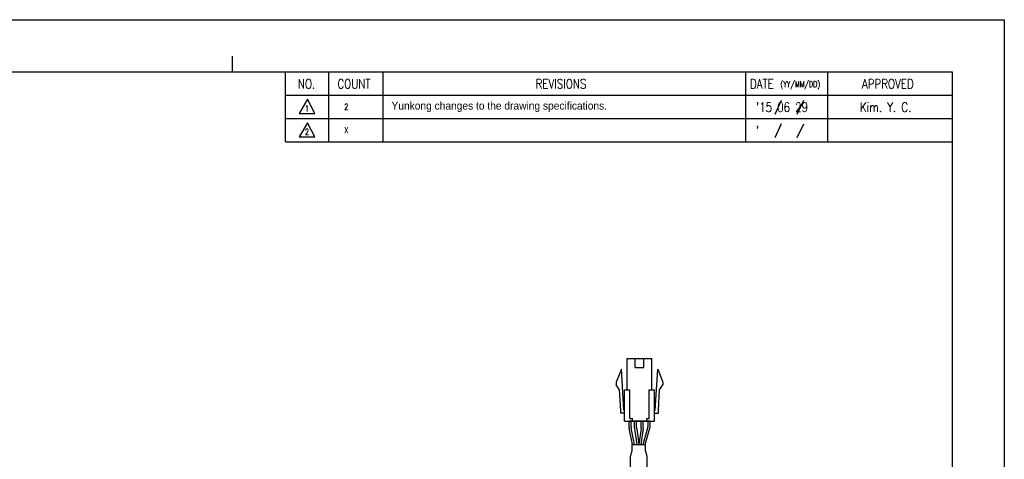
# Model space of a CAD drawing. Header units: millimetres. Extents: x 0 to 297, y 0 to 210.
# Tile 3 of 3: x 108 to 297, y 126 to 210. Entities that reach past the tile are written whole.
import ezdxf

# ---------------------------------------------------------------- set-up
doc = ezdxf.new("R2010")
doc.units = ezdxf.units.MM
doc.layers.add('SHEET', color=1, linetype='Continuous')
doc.styles.add('H', font='txt')
doc.styles.add('SHEET1', font='ROMANS.SHX', dxfattribs={"width": 0.8, "height": 3})

msp = doc.modelspace()

# ---------------------------------------------------------------- linework, layer by layer
at = {"color": 4}
msp.add_line((148.5, 203), (148.5, 200), dxfattribs=at)
for p, q in [((224.4711, 138.8551), (224.4711, 144.8551)), ((225.9961, 143.1551), (225.9961, 144.8551)), ((227.6961, 143.1551), (227.6961, 144.8551)), ((229.2211, 138.8551), (229.2211, 144.8551)), ((223.3461, 142.8551), (222.3461, 140.3551)), ((223.8211, 134.9551), (223.3461, 142.8551)), ((229.8711, 134.9551), (230.3461, 142.8551)), ((230.3461, 142.8551), (231.3461, 140.3551)), ((222.3461, 140.3551), (222.3461, 139.8551)), ((231.3461, 140.3551), (231.3461, 139.8551)), ((222.9847, 138.8691), (222.3461, 139.8551)), ((223.2222, 134.9191), (222.9847, 138.8691)), ((223.9711, 132.8551), (223.9711, 138.8551)), ((224.9711, 133.3551), (224.9711, 138.8551)), ((228.7211, 133.3551), (228.7211, 138.8551)), ((229.7211, 132.8551), (229.7211, 138.8551)), ((230.47, 134.9191), (230.7075, 138.8691)), ((230.7075, 138.8691), (231.3461, 139.8551)), ((223.2211, 134.3551), (223.2211, 134.9551)), ((230.4711, 134.3551), (230.4711, 134.9551)), ((224.818, 131.7153), (224.818, 132.8551)), ((228.8742, 132.8551), (224.818, 132.8551)), ((225.218, 131.7559), (225.218, 132.8551)), ((225.4711, 132.8551), (225.4711, 133.3551)), ((228.2211, 132.8551), (228.2211, 133.3551)), ((228.4742, 131.8514), (228.4742, 132.8551)), ((228.8742, 131.7961), (228.8742, 132.8551)), ((225.4866, 128.3551), (224.8384, 131.5143)), ((225.8949, 128.3551), (225.2384, 131.5549)), ((227.5271, 128.3551), (228.4367, 131.58)), ((227.9427, 128.3551), (228.8367, 131.5246))]:
    msp.add_line(p, q)
at = {"color": 0}
for p, q in [((225.886, 131.5579), (225.886, 132.8551)), ((226.286, 131.5843), (226.286, 132.8551)), ((227.136, 131.5843), (227.136, 132.8551)), ((227.536, 131.5579), (227.536, 132.8551)), ((225.8948, 131.4261), (226.303, 128.3551)), ((226.2948, 131.4526), (226.7065, 128.3551)), ((227.1273, 131.4526), (226.7156, 128.3551)), ((227.5273, 131.4261), (227.1191, 128.3551)), ((225.1057, 126.0685), (225.4158, 127.2308)), ((225.4158, 128.3551), (228.0154, 128.3551)), ((225.4158, 127.2308), (225.4158, 128.3551)), ((228.0154, 127.2308), (228.0154, 128.3551)), ((228.3256, 126.0678), (228.0154, 127.2308)), ((225.1057, 123.8629), (225.1057, 126.0685)), ((228.3256, 123.8629), (228.3256, 126.0678))]:
    msp.add_line(p, q, dxfattribs=at)
at = {"color": 6}
msp.add_lwpolyline([(0, 210), (297, 210), (297, 0), (0, 0)], close=True, dxfattribs=at)
at = {"color": 4}
msp.add_lwpolyline([(10, 200), (287, 200), (287, 10), (10, 10)], close=True, dxfattribs=at)
for points in [[(224.4711, 144.8551), (229.2211, 144.8551)], [(225.9961, 143.1551), (227.6961, 143.1551)], [(223.9711, 138.8551), (224.9711, 138.8551)], [(228.7211, 138.8551), (229.7211, 138.8551)], [(223.9711, 134.9551), (223.8211, 134.9551)], [(229.7211, 134.9551), (229.8711, 134.9551)], [(223.9711, 134.3551), (223.2211, 134.3551)], [(223.9711, 134.3551), (223.2211, 134.3551)], [(223.9711, 132.8551), (229.7211, 132.8551)], [(224.9711, 133.3551), (225.4711, 133.3551)], [(228.2211, 133.3551), (228.7211, 133.3551)], [(229.7211, 134.3551), (230.4711, 134.3551)], [(229.7211, 134.3551), (230.4711, 134.3551)]]:
    msp.add_lwpolyline(points)
for centre, start, end in [((225.818, 131.7153), 180, 191.595436), ((226.218, 131.7559), 180, 191.595436), ((227.4742, 131.8514), 344.249037, 0), ((227.8742, 131.7961), 344.249037, 0)]:
    msp.add_arc(centre, 1, start, end)
at = {"color": 0}
for centre, start, end in [((226.886, 131.5579), 180, 187.571875), ((227.286, 131.5843), 180, 187.571875), ((226.136, 131.5843), 352.428125, 0), ((226.536, 131.5579), 352.428125, 0)]:
    msp.add_arc(centre, 1, start, end, dxfattribs=at)
at = {"layer": 'SHEET', "color": 7}
for q in [(158.75, 200), (287, 186.5)]:
    msp.add_line((158.75, 186.5), q, dxfattribs=at)
at = {"layer": 'SHEET'}
for p, q in [((167, 200), (167, 186.5)), ((177.5, 200), (177.5, 186.5)), ((247.25, 200), (247.25, 186.5)), ((263, 200), (263, 186.5)), ((158.75, 195.5), (287, 195.5)), ((254.1049, 194.4555), (252.8538, 191.7979)), ((258.3681, 194.4514), (257.117, 191.7938)), ((158.75, 191), (287, 191)), ((254.1049, 189.9555), (252.8538, 187.2979)), ((258.3681, 189.9514), (257.117, 187.2938))]:
    msp.add_line(p, q, dxfattribs=at)
at = {"layer": 'SHEET', "color": 1, "linetype": 'Continuous'}
for p, q in [((162.9573, 194.708), (161.3697, 192.0032)), ((164.3685, 192.0032), (162.9573, 194.708)), ((161.3697, 192.0032), (164.3685, 192.0032)), ((162.9573, 190.208), (161.3697, 187.5032)), ((164.3685, 187.5032), (162.9573, 190.208)), ((161.3697, 187.5032), (164.3685, 187.5032))]:
    msp.add_line(p, q, dxfattribs=at)

# ---------------------------------------------------------------- texts
at = {"color": 1, "insert": (177.5, 193.25), "char_height": 1.5, "attachment_point": 4, "style": 'H'}
msp.add_mtext_dynamic_manual_height_columns('{\\fGulim|b0|i0|c129|p50;   Yunkong changes to the drawing specifications.}', width=59.00043, gutter_width=12.5, heights=[0], dxfattribs=at)
at = {"layer": 'SHEET', "style": 'SHEET1', "width": 0.8}
for s, height, p in [('NO.', 1.8, (161.128, 196.7733)), ('COUNT', 1.8, (168.7355, 196.7733)), ('DATE', 1.8, (248.0796, 196.7733)), ('(YY/MM/DD)', 1.125, (253.9419, 197.0429)), ('APPROVED', 1.8, (269.6251, 196.7733)), ('1', 1.125, (162.4882, 192.373)), ('2', 1.125, (170.0593, 192.6937)), ("'15 06 29", 1.8, (249.2479, 192.2816)), ('Kim. Y. C.', 1.8, (269.2385, 192.2816)), ("'", 1.8, (249.2479, 187.7816)), ('2', 1.125, (162.4882, 187.873)), ('X', 1.125, (170.0593, 188.1937))]:
    msp.add_text(s, height=height, dxfattribs=at).set_placement(p)
at = {"layer": 'SHEET', "color": 7, "style": 'SHEET1', "width": 0.8}
msp.add_text('REVISIONS', height=1.8, dxfattribs=at).set_placement((206.859, 196.7733))

doc.saveas('drawing.dxf')
